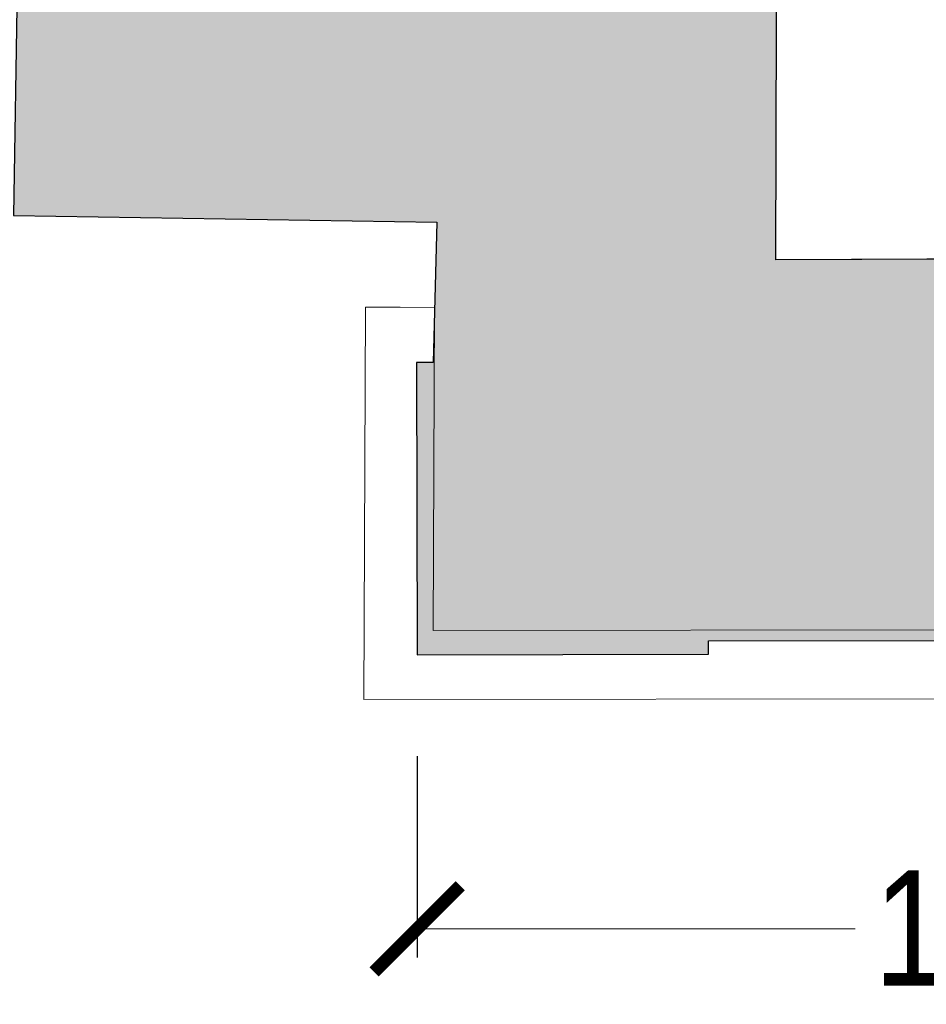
# Model space of a CAD drawing. Extents: x -6068 to 35118, y -17738 to 67348.
# Tile 231 of 243: x 1443 to 1601, y 22111 to 22282. Entities that reach past the tile are written whole.
import ezdxf

# ---------------------------------------------------------------- set-up
doc = ezdxf.new("R2010")
doc.units = 0
doc.header["$LTSCALE"] = 15
doc.linetypes.add('Continua', pattern=[0])
doc.linetypes.add('Cui_CONTINU', pattern=[0])
doc.layers.get('0').update_dxf_attribs({"linetype": 'CONTINUOUS'})
doc.layers.get('DEFPOINTS').update_dxf_attribs({"linetype": 'CONTINUOUS'})
for name, color, linetype, lineweight, true_color in [('EDL-Mesures et Cotes', 7, 'Continua', 0, 0xc0c0c0), ('Enveloppe - NIVEAUX - Style par défaut', 7, 'Continua', 0, 0x000000), ('Extrusion Solide - NIVEAUX - Style par défaut', 7, 'Continua', 0, 0x000000)]:
    doc.layers.add(name, color=color, linetype=linetype, lineweight=lineweight, true_color=true_color)
doc.layers.add('EDL_NIVEAU 1 murs & cloisons', color=5, linetype='CONTINUOUS')
doc.layers.add('PIS-fond de plan', color=7, linetype='Cui_CONTINU')
doc.styles.add('Arial Narrow', font='ARIALN.TTF')
doc.dimstyles.new('Côtes (ech cm) PIS', dxfattribs={"dimscale": 0, "dimtxt": 20, "dimasz": 15, "dimexe": 5, "dimexo": 5, "dimgap": 5, "dimtad": 0, "dimtih": 1, "dimtoh": 1, "dimdec": 0, "dimtxsty": 'Arial Narrow', "dimblk": 'ARCHTICK', "dimcen": 0, "dimclrd": 256, "dimclre": 256, "dimclrt": 256, "dimadec": 0, "dimazin": 0, "dimtfac": 1, "dimtdec": 0, "dimtmove": 2, "dimatfit": 3, "dimfxl": 30, "dimfxlon": 1, "dimlwd": 0, "dimarcsym": 0})

# ---------------------------------------------------------------- blocks, each defined once
blk = doc.blocks.new('EDP_Niveau 1_2025 09 17')
at = {"layer": 'EDL_NIVEAU 1 murs & cloisons', "linetype": 'Continuous', "ltscale": 0.08}
h = blk.add_hatch(color=9, dxfattribs=at)
h.dxf.hatch_style = 1
h.paths.add_polyline_path([(1574.9, -1676.16), (1539.9, -1675.83), (1513.96, -1675.33), (1513.63, -1713.17), (1442.8, -1712.02), (1442.15, -1751.81), (1515.75, -1753.01), (1515.12, -1777.34), (1512.2, -1777.35), (1512.35, -1828.15), (1562.98, -1828.06), (1562.98, -1825.75), (1686.43, -1825.67), (1686.43, -1828.45), (1706.28, -1828.41), (1706.27, -1824.41), (1709.27, -1824.4), (1709.25, -1803.94), (1715.3, -1803.91), (1715.3, -1794.91), (1708.93, -1794.91), (1705.85, -1758.95), (1574.66, -1759.54)])
blk.add_lwpolyline([(1574.9, -1676.16), (1539.9, -1675.83), (1513.96, -1675.33), (1513.63, -1713.17), (1442.8, -1712.02), (1442.15, -1751.81), (1515.75, -1753.01), (1515.12, -1777.34), (1512.2, -1777.35), (1512.35, -1828.15), (1562.98, -1828.06), (1562.98, -1825.75), (1686.43, -1825.67), (1686.43, -1828.45), (1706.28, -1828.41), (1706.27, -1824.41), (1709.27, -1824.4), (1709.25, -1803.94), (1715.3, -1803.91), (1715.3, -1794.91), (1708.93, -1794.91), (1705.85, -1758.95), (1574.66, -1759.54), (1574.9, -1676.16)], close=True, dxfattribs=at)
at = {"layer": 'Enveloppe - NIVEAUX - Style par défaut', "color": 18, "linetype": 'Continua', "lineweight": 20, "ltscale": 0.1, "true_color": 0x000000}
for p, q in [((1574.66, -1759.54), (1574.9, -1676.16)), ((1442.15, -1751.81), (1515.75, -1753.01)), ((1515.75, -1753.01), (1515.12, -1777.34)), ((1705.85, -1758.95), (1574.66, -1759.54)), ((1515.12, -1777.34), (1512.2, -1777.35)), ((1512.2, -1777.35), (1512.35, -1828.15)), ((1562.98, -1825.75), (1686.43, -1825.67)), ((1562.98, -1828.06), (1562.98, -1825.75)), ((1512.35, -1828.15), (1562.98, -1828.06))]:
    blk.add_line(p, q, dxfattribs=at)
at = {"layer": 'Extrusion Solide - NIVEAUX - Style par défaut', "color": 253, "linetype": 'Continua', "lineweight": 13, "ltscale": 0.1, "true_color": 0xa5a5c0}
for p, q in [((1503.36, -1767.75), (1503.05, -1835.94)), ((1503.4, -1767.75), (1503.36, -1767.75)), ((1503.5, -1767.75), (1503.4, -1767.75)), ((1503.68, -1767.75), (1503.5, -1767.75)), ((1503.91, -1767.75), (1503.68, -1767.75)), ((1504.2, -1767.75), (1503.91, -1767.75)), ((1504.53, -1767.75), (1504.2, -1767.75)), ((1504.89, -1767.76), (1504.53, -1767.75)), ((1505.27, -1767.76), (1504.89, -1767.76)), ((1505.66, -1767.76), (1505.27, -1767.76)), ((1506.04, -1767.76), (1505.66, -1767.76)), ((1506.4, -1767.76), (1506.04, -1767.76)), ((1506.73, -1767.76), (1506.4, -1767.76)), ((1507.01, -1767.77), (1506.73, -1767.76)), ((1507.25, -1767.77), (1507.01, -1767.77)), ((1507.42, -1767.77), (1507.25, -1767.77)), ((1507.53, -1767.77), (1507.42, -1767.77)), ((1507.56, -1767.77), (1507.53, -1767.77)), ((1509.36, -1767.78), (1507.56, -1767.77)), ((1515.36, -1767.8), (1509.36, -1767.78)), ((1515.1, -1823.93), (1515.36, -1767.8)), ((2164.79, -1823.13), (1515.1, -1823.93)), ((1503.05, -1835.94), (2176.61, -1835.11))]:
    blk.add_line(p, q, dxfattribs=at)
blk = doc.blocks.new('_ArchTick')
at = {"color": 0, "linetype": 'ByBlock', "const_width": 0.15}
blk.add_lwpolyline([(-0.5, -0.5), (0.5, 0.5)], dxfattribs=at)
blk = doc.blocks.new('*D147')
at = {"layer": 'DEFPOINTS', "color": 0, "linetype": 'Continuous', "ltscale": 0.08, "transparency": 16777216}
for p in [(1709.28, 22175.6), (1512.32, 22171.85), (1709.28, 22124.23)]:
    blk.add_point(p, dxfattribs=at)
at = {"layer": 'EDL-Mesures et Cotes', "linetype": 'Continuous', "lineweight": -2, "ltscale": 0.08, "transparency": 16777216}
for p, q in [((1512.32, 22154.23), (1512.32, 22119.23)), ((1709.28, 22154.23), (1709.28, 22119.23))]:
    blk.add_line(p, q, dxfattribs=at)
at = {"layer": 'EDL-Mesures et Cotes', "linetype": 'Continuous', "lineweight": 0, "ltscale": 0.08, "transparency": 16777216}
for p, q in [((1512.32, 22124.23), (1588.46, 22124.23)), ((1709.28, 22124.23), (1633.14, 22124.23))]:
    blk.add_line(p, q, dxfattribs=at)
at = {"layer": 'EDL-Mesures et Cotes', "linetype": 'Continuous', "lineweight": 0, "ltscale": 0.08, "transparency": 16777216, "xscale": 15, "yscale": 15, "zscale": 15, "rotation": 180}
blk.add_blockref('_ArchTick', (1512.32, 22124.23), dxfattribs=at)
at = {"layer": 'EDL-Mesures et Cotes', "linetype": 'Continuous', "lineweight": 0, "ltscale": 0.08, "transparency": 16777216, "xscale": 15, "yscale": 15, "zscale": 15}
blk.add_blockref('_ArchTick', (1709.28, 22124.23), dxfattribs=at)
at = {"layer": 'EDL-Mesures et Cotes', "linetype": 'Continuous', "ltscale": 0.08, "transparency": 16777216, "insert": (1610.8, 22124.23), "char_height": 20, "attachment_point": 5, "style": 'Arial Narrow'}
blk.add_mtext('197', dxfattribs=at)

msp = doc.modelspace()

# ---------------------------------------------------------------- block references
at = {"layer": 'PIS-fond de plan'}
msp.add_blockref('EDP_Niveau 1_2025 09 17', (0, 24000), dxfattribs=at)

# ---------------------------------------------------------------- dimensions: what is measured, and where the dimension line sits
at = {"layer": 'EDL-Mesures et Cotes', "linetype": 'Continuous', "ltscale": 0.08}
dim = msp.add_linear_dim(base=(1709.28, 22124.23), p1=(1512.32, 22171.85), p2=(1709.28, 22175.6), dimstyle='Côtes (ech cm) PIS', override={"dimscale": 1}, dxfattribs=at)
dim.commit()
dim.dimension.update_dxf_attribs({"geometry": '*D147', "text_midpoint": (1610.8, 22124.23)})

doc.saveas('drawing.dxf')
